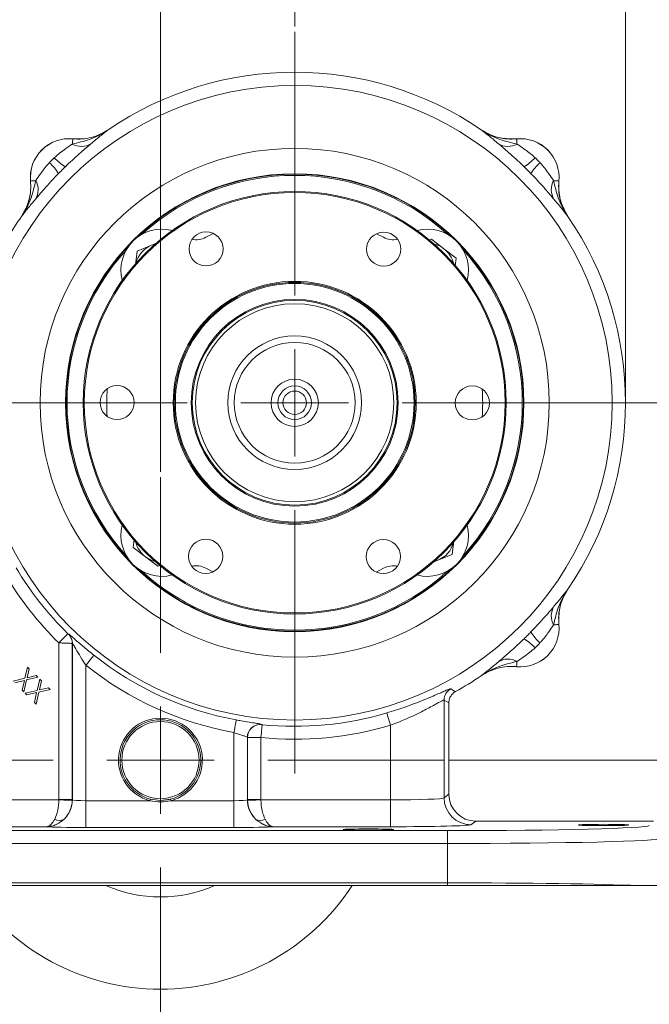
# Model space of a CAD drawing. Header units: inches. Extents: x 0.3 to 33.9, y 0.2 to 21.6.
# Tile 11 of 17: x 22.4 to 28.3, y 5.1 to 14.3. Entities that reach past the tile are written whole.
import ezdxf

# ---------------------------------------------------------------- set-up
doc = ezdxf.new("R2010")
doc.units = ezdxf.units.IN
doc.header["$MEASUREMENT"] = 0
doc.layers.add('SLD-0', color=7, linetype='Continuous', lineweight=15)
doc.styles.add('SLDTEXTSTYLE0', font='TXT', dxfattribs={"width": 0.75})
doc.dimstyles.new('SLDDIMSTYLE0', dxfattribs={"dimtxt": 0.25, "dimasz": 0.13, "dimexe": 0, "dimexo": 0.0625, "dimgap": 0.0625, "dimtad": 0, "dimtih": 1, "dimtoh": 1, "dimrnd": 1e-09, "dimzin": 12, "dimdsep": 46, "dimtxsty": 'SLDTEXTSTYLE0', "dimsah": 1, "dimcen": 0.09, "dimadec": 0, "dimazin": 3, "dimtfac": 1, "dimtmove": 0, "dimatfit": 0, "dimfxl": 1, "dimfrac": 2, "dimtolj": 1, "dimtzin": 12, "dimarcsym": 0})
doc.dimstyles.new('SLDDIMSTYLE1', dxfattribs={"dimtxt": 0.25, "dimasz": 0.13, "dimexe": 0, "dimexo": 0.0625, "dimgap": 0.0625, "dimtad": 0, "dimtih": 1, "dimtoh": 1, "dimrnd": 1e-09, "dimzin": 12, "dimdsep": 46, "dimtxsty": 'SLDTEXTSTYLE0', "dimsah": 1, "dimcen": 0.09, "dimadec": 0, "dimazin": 3, "dimtfac": 1, "dimtofl": 0, "dimtmove": 0, "dimatfit": 3, "dimfxl": 1, "dimfrac": 2, "dimtolj": 1, "dimtzin": 12, "dimarcsym": 0})

# ---------------------------------------------------------------- blocks, each defined once
blk = doc.blocks.new('_D')
at = {"layer": 'SLD-0'}
for p, q in [((30.5021, 7.3983), (30.5021, 7.6483)), ((26.4282, 7.3983), (30.6271, 7.3983)), ((30.1153, 6.8501), (30.0645, 6.8501)), ((30.0645, 6.8501), (30.0645, 6.4533)), ((30.8888, 6.8501), (30.9396, 6.8501)), ((30.9396, 6.8501), (30.9396, 6.4533)), ((30.0645, 6.4533), (30.1153, 6.4533)), ((30.9396, 6.4533), (30.8888, 6.4533)), ((26.4648, 6.2283), (30.6271, 6.2283)), ((30.5021, 6.2283), (30.5021, 5.9783))]:
    blk.add_line(p, q, dxfattribs=at)
for points in [[(30.5021, 7.3983), (30.5221, 7.5283), (30.4821, 7.5283)], [(30.5021, 6.2283), (30.4821, 6.0983), (30.5221, 6.0983)]]:
    blk.add_solid(points, dxfattribs=at)
at = {"layer": 'SLD-0', "char_height": 0.25, "attachment_point": 1, "style": 'SLDTEXTSTYLE0'}
for s, insert in [('1.17', (30.0772, 7.2232, -1.4325)), ('29.7', (30.1788, 6.7755, -1.4325))]:
    blk.add_mtext(s, dxfattribs=dict(at, insert=insert))
blk = doc.blocks.new('_D_1')
at = {"layer": 'SLD-0'}
for p, q in [((28.4992, 10.7279), (30.6271, 10.7279)), ((30.5021, 10.7279), (30.5021, 9.474)), ((30.1153, 9.0999), (30.0645, 9.0999)), ((30.0645, 9.0999), (30.0645, 8.7031)), ((30.8888, 9.0999), (30.9396, 9.0999)), ((30.9396, 9.0999), (30.9396, 8.7031)), ((30.0645, 8.7031), (30.1153, 8.7031)), ((30.5021, 7.3983), (30.5021, 8.6523)), ((30.9396, 8.7031), (30.8888, 8.7031)), ((26.4282, 7.3983), (30.6271, 7.3983))]:
    blk.add_line(p, q, dxfattribs=at)
for points in [[(30.5021, 10.7279), (30.4821, 10.5979), (30.5221, 10.5979)], [(30.5021, 7.3983), (30.5221, 7.5283), (30.4821, 7.5283)]]:
    blk.add_solid(points, dxfattribs=at)
at = {"layer": 'SLD-0', "char_height": 0.25, "attachment_point": 1, "style": 'SLDTEXTSTYLE0'}
for s, insert in [('3.33', (30.0772, 9.473, -1.4325)), ('84.6', (30.1788, 9.0253, -1.4325))]:
    blk.add_mtext(s, dxfattribs=dict(at, insert=insert))
blk = doc.blocks.new('_D_3')
at = {"layer": 'SLD-0'}
for p, q in [((20.3863, 8.4735), (20.3863, 15.2715)), ((23.7432, 10.0833), (23.7432, 15.2715)), ((20.3863, 15.1465), (21.5384, 15.1465)), ((21.678, 15.1833), (21.6272, 15.1833)), ((21.6272, 15.1833), (21.6272, 14.7865)), ((22.4515, 15.1833), (22.5023, 15.1833)), ((22.5023, 15.1833), (22.5023, 14.7865)), ((23.7432, 15.1465), (22.5911, 15.1465)), ((21.6272, 14.7865), (21.678, 14.7865)), ((22.5023, 14.7865), (22.4515, 14.7865))]:
    blk.add_line(p, q, dxfattribs=at)
for points in [[(20.3863, 15.1465), (20.5163, 15.1265), (20.5163, 15.1665)], [(23.7432, 15.1465), (23.6132, 15.1665), (23.6132, 15.1265)]]:
    blk.add_solid(points, dxfattribs=at)
at = {"layer": 'SLD-0', "char_height": 0.25, "attachment_point": 1, "style": 'SLDTEXTSTYLE0'}
for s, insert in [('3.36', (21.6399, 15.5564, -1.4325)), ('85.3', (21.7415, 15.1087, -1.4325))]:
    blk.add_mtext(s, dxfattribs=dict(at, insert=insert))
blk = doc.blocks.new('_D_4')
at = {"layer": 'SLD-0'}
for p, q in [((23.7432, 10.0833), (23.7432, 15.2715)), ((24.9932, 14.234), (24.9932, 15.2715)), ((23.7432, 15.1465), (23.4932, 15.1465)), ((23.9814, 15.1833), (23.9306, 15.1833)), ((23.9306, 15.1833), (23.9306, 14.7865)), ((24.7549, 15.1833), (24.8057, 15.1833)), ((24.8057, 15.1833), (24.8057, 14.7865)), ((24.9932, 15.1465), (25.2432, 15.1465)), ((23.9306, 14.7865), (23.9814, 14.7865)), ((24.8057, 14.7865), (24.7549, 14.7865))]:
    blk.add_line(p, q, dxfattribs=at)
for points in [[(23.7432, 15.1465), (23.6132, 15.1665), (23.6132, 15.1265)], [(24.9932, 15.1465), (25.1232, 15.1265), (25.1232, 15.1665)]]:
    blk.add_solid(points, dxfattribs=at)
at = {"layer": 'SLD-0', "char_height": 0.25, "attachment_point": 1, "style": 'SLDTEXTSTYLE0'}
for s, insert in [('1.25', (23.9433, 15.5564, -1.4325)), ('31.8', (24.0449, 15.1087, -1.4325))]:
    blk.add_mtext(s, dxfattribs=dict(at, insert=insert))
blk = doc.blocks.new('_D_5')
at = {"layer": 'SLD-0'}
for p, q in [((24.9932, 14.234), (24.9932, 15.2715)), ((28.0732, 10.7779), (28.0732, 15.2715)), ((24.9932, 15.1465), (26.0069, 15.1465)), ((26.1464, 15.1833), (26.0956, 15.1833)), ((26.0956, 15.1833), (26.0956, 14.7865)), ((26.9199, 15.1833), (26.9707, 15.1833)), ((26.9707, 15.1833), (26.9707, 14.7865)), ((28.0732, 15.1465), (27.0595, 15.1465)), ((26.0956, 14.7865), (26.1464, 14.7865)), ((26.9707, 14.7865), (26.9199, 14.7865))]:
    blk.add_line(p, q, dxfattribs=at)
for points in [[(24.9932, 15.1465), (25.1232, 15.1265), (25.1232, 15.1665)], [(28.0732, 15.1465), (27.9432, 15.1665), (27.9432, 15.1265)]]:
    blk.add_solid(points, dxfattribs=at)
at = {"layer": 'SLD-0', "char_height": 0.25, "attachment_point": 1, "style": 'SLDTEXTSTYLE0'}
for s, insert in [('3.08', (26.1083, 15.5564, -1.4325)), ('78.2', (26.2099, 15.1087, -1.4325))]:
    blk.add_mtext(s, dxfattribs=dict(at, insert=insert))
blk = doc.blocks.new('SW_CENTERMARKSYMBOL_0')
at = {"layer": 'SLD-0', "color": 0}
for p, q in [((0, 1), (0, 3.4561)), ((0, 0), (0, 0.5)), ((-1, 0), (-3.4561, 0)), ((0, 0), (-0.5, 0)), ((0, 0), (0, -0.5)), ((0, 0), (0.5, 0)), ((1, 0), (3.4561, 0)), ((0, -1), (0, -3.4561))]:
    blk.add_line(p, q, dxfattribs=at)
blk = doc.blocks.new('SW_CENTERMARKSYMBOL_1')
at = {"layer": 'SLD-0', "color": 0}
for p, q in [((0, 1), (0, 2.635)), ((0, 0), (0, 0.5)), ((-1, 0), (-2.635, 0)), ((0, 0), (-0.5, 0)), ((0, 0), (0, -0.5)), ((0, 0), (0.5, 0)), ((1, 0), (2.635, 0)), ((0, -1), (0, -2.635))]:
    blk.add_line(p, q, dxfattribs=at)

msp = doc.modelspace()

# ---------------------------------------------------------------- linework, layer by layer
at = {"color": 7, "linetype": 'Continuous', "lineweight": 15}
for p, q in [((23.2571, 13.2717), (23.257, 13.272)), ((26.7293, 13.272), (26.7292, 13.2717)), ((26.7293, 13.272), (26.7381, 13.2663)), ((22.9276, 13.1873), (22.9276, 13.187)), ((27.0587, 13.187), (27.0587, 13.1873)), ((22.5341, 12.7935), (22.5338, 12.7935)), ((27.4525, 12.7935), (27.4522, 12.7935)), ((22.4491, 12.4641), (22.4494, 12.464)), ((27.5369, 12.464), (27.5372, 12.4641)), ((24.1654, 12.2698), (24.2347, 12.3051)), ((25.7553, 12.3033), (25.8209, 12.2698)), ((23.6607, 12.196), (23.7166, 12.2191)), ((26.244, 12.2411), (26.2681, 12.2511)), ((26.2681, 12.2511), (26.3825, 12.1631)), ((23.5105, 12.0144), (23.5273, 12.1409)), ((23.5273, 12.1409), (23.6607, 12.196)), ((26.3825, 12.1631), (26.497, 12.0752)), ((26.497, 12.0752), (26.4871, 12.0012)), ((23.4894, 9.3807), (23.4992, 9.4547)), ((23.6038, 9.2927), (23.4894, 9.3807)), ((26.4758, 9.4414), (26.459, 9.315)), ((23.7182, 9.2048), (23.6038, 9.2927)), ((26.459, 9.315), (26.3256, 9.2599)), ((23.7424, 9.2147), (23.7182, 9.2048)), ((24.231, 9.1526), (24.1654, 9.1861)), ((25.8209, 9.1861), (25.7516, 9.1508)), ((26.3256, 9.2599), (26.2697, 9.2368)), ((27.5372, 8.9918), (27.5315, 8.983)), ((27.5372, 8.9918), (27.5369, 8.9919)), ((27.4522, 8.6624), (27.4525, 8.6624)), ((22.8878, 8.5721), (22.8865, 8.5715)), ((22.7977, 8.4904), (22.7977, 7.0305)), ((22.9226, 8.4857), (22.9239, 8.4863)), ((22.9226, 7.0305), (22.9226, 8.4857)), ((22.9239, 8.4863), (22.9239, 7.0294)), ((22.4819, 8.1608), (22.5069, 8.2648)), ((22.5069, 8.2648), (22.5224, 8.2493)), ((23.0489, 7.02), (23.0489, 8.2814)), ((27.0587, 8.2686), (27.0587, 8.2689)), ((22.6017, 8.17), (22.4976, 8.1451)), ((22.5224, 8.2493), (22.5023, 8.1656)), ((22.5023, 8.1656), (22.5863, 8.1854)), ((22.5863, 8.1854), (22.6017, 8.17)), ((26.7292, 8.1842), (26.7293, 8.1839)), ((22.371, 8.1347), (22.4819, 8.1608)), ((22.477, 8.1403), (22.3865, 8.1192)), ((22.4558, 8.0499), (22.477, 8.1403)), ((22.4976, 8.1451), (22.4713, 8.0344)), ((22.5956, 8.0472), (22.6206, 8.1511)), ((22.6361, 8.1356), (22.616, 8.0519)), ((22.6206, 8.1511), (22.6361, 8.1356)), ((22.4713, 8.0344), (22.4558, 8.0499)), ((22.4847, 8.0211), (22.5956, 8.0472)), ((22.5002, 8.0055), (22.4847, 8.0211)), ((22.5907, 8.0266), (22.5002, 8.0055)), ((22.5695, 7.9363), (22.5907, 8.0266)), ((22.6113, 8.0314), (22.585, 7.9207)), ((22.7154, 8.0563), (22.6113, 8.0314)), ((22.616, 8.0519), (22.7, 8.0717)), ((22.7, 8.0717), (22.7154, 8.0563)), ((22.585, 7.9207), (22.5695, 7.9363)), ((26.3839, 7.0463), (26.3839, 7.9574)), ((26.3839, 7.9574), (26.4282, 7.9312)), ((26.4282, 7.9312), (26.4282, 7.0794)), ((24.6859, 7.729), (24.6846, 7.7305)), ((25.8842, 7.7225), (25.8842, 7.0273)), ((24.4274, 7.6546), (24.4274, 7.02)), ((24.5524, 7.0294), (24.5524, 7.6112)), ((24.5524, 7.6112), (24.5537, 7.6097)), ((24.5537, 7.6097), (24.5537, 7.0305)), ((24.6786, 7.0305), (24.6786, 7.609)), ((26.4282, 7.0794), (26.3839, 7.0463)), ((22.7976, 7.0273), (21.5921, 7.0273)), ((22.9226, 7.0305), (22.7977, 7.0305)), ((22.9239, 7.0294), (22.9226, 7.0305)), ((23.0489, 7.02), (23.0489, 6.7701)), ((23.6466, 7.02), (23.0489, 7.02)), ((23.6503, 7.0345), (23.6466, 7.02)), ((23.8397, 7.02), (23.836, 7.0345)), ((24.4274, 7.02), (23.8397, 7.02)), ((24.4274, 7.02), (24.4274, 6.7701)), ((24.5537, 7.0305), (24.5524, 7.0294)), ((24.6786, 7.0305), (24.5537, 7.0305)), ((25.8842, 7.0273), (24.6787, 7.0273)), ((25.8842, 7.0273), (25.8842, 6.7774)), ((26.6337, 6.7963), (26.6781, 6.8296)), ((28.3348, 6.8296), (26.6781, 6.8296)), ((26.4148, 6.741), (21.0615, 6.741)), ((21.5921, 6.7774), (22.6861, 6.7774)), ((23.0489, 6.7701), (24.4274, 6.7701)), ((24.7902, 6.7774), (25.8842, 6.7774)), ((26.4148, 6.621), (26.4148, 6.741)), ((21.0615, 6.621), (26.4148, 6.621)), ((26.4148, 6.621), (26.4148, 6.2548)), ((26.4148, 6.2548), (21.0615, 6.2548)), ((26.4148, 6.2283), (26.4148, 6.2548)), ((26.4148, 6.2283), (21.0615, 6.2283)), ((28.4142, 6.2283), (28.1889, 6.2283))]:
    msp.add_line(p, q, dxfattribs=at)
at = {"color": 7, "linetype": 'Continuous', "lineweight": 15, "flags": 128}
for points in [[(22.923, 13.1383), (22.924, 13.1489), (22.9249, 13.1583), (22.9257, 13.1664), (22.9263, 13.1732), (22.9268, 13.1787), (22.9272, 13.1829), (22.9275, 13.1856), (22.9276, 13.187)], [(27.0634, 13.1383), (27.0623, 13.1489), (27.0614, 13.1583), (27.0607, 13.1664), (27.06, 13.1732), (27.0595, 13.1787), (27.0591, 13.1829), (27.0588, 13.1856), (27.0587, 13.187)], [(22.5828, 12.7981), (22.5722, 12.7971), (22.5628, 12.7962), (22.5547, 12.7954), (22.5479, 12.7948), (22.5424, 12.7943), (22.5382, 12.7939), (22.5355, 12.7936), (22.5341, 12.7935)], [(27.4035, 12.7981), (27.4141, 12.7971), (27.4235, 12.7962), (27.4316, 12.7954), (27.4385, 12.7948), (27.444, 12.7943), (27.4481, 12.7939), (27.4509, 12.7936), (27.4522, 12.7935)], [(23.6933, 12.2069), (23.6917, 12.2065), (23.6607, 12.196)], [(26.293, 9.249), (26.2946, 9.2494), (26.3256, 9.2599)], [(27.4035, 8.6577), (27.4141, 8.6588), (27.4235, 8.6597), (27.4316, 8.6604), (27.4385, 8.6611), (27.444, 8.6616), (27.4481, 8.662), (27.4509, 8.6623), (27.4522, 8.6624)], [(22.8817, 8.576), (22.8796, 8.5738), (22.8744, 8.5686), (22.8665, 8.5606), (22.856, 8.5499), (22.8434, 8.537), (22.8292, 8.5225), (22.8137, 8.5067), (22.7977, 8.4904)], [(23.1235, 8.3753), (23.1216, 8.373), (23.1171, 8.3673), (23.11, 8.3584), (23.1007, 8.3467), (23.0895, 8.3326), (23.0768, 8.3166), (23.0631, 8.2994), (23.0489, 8.2814)], [(27.0634, 8.3175), (27.0623, 8.307), (27.0614, 8.2976), (27.0607, 8.2895), (27.06, 8.2826), (27.0595, 8.2771), (27.0591, 8.273), (27.0588, 8.2702), (27.0587, 8.2689)], [(26.4898, 8.036), (26.4816, 8.041), (26.4464, 8.0626)], [(25.8501, 7.8375), (25.851, 7.8346), (25.853, 7.8276), (25.8563, 7.8167), (25.8605, 7.8024), (25.8656, 7.7851), (25.8714, 7.7656), (25.8777, 7.7444), (25.8842, 7.7225)], [(24.4492, 7.7725), (24.4486, 7.7696), (24.4473, 7.7624), (24.4452, 7.7512), (24.4425, 7.7366), (24.4393, 7.7189), (24.4356, 7.6988), (24.4316, 7.6771), (24.4274, 7.6546)], [(24.6907, 7.7283), (24.6904, 7.7253), (24.6896, 7.7181), (24.6885, 7.7068), (24.687, 7.6919), (24.6852, 7.674), (24.6832, 7.6537), (24.6809, 7.6318), (24.6786, 7.609)], [(22.7976, 7.0273), (22.8215, 7.0267), (22.8444, 7.0261), (22.8657, 7.0256), (22.8844, 7.0251), (22.9, 7.0247), (22.9118, 7.0244), (22.9194, 7.0242), (22.9225, 7.0241)], [(23.7432, 7.0228), (23.8122, 7.0292), (23.836, 7.0345)], [(24.6787, 7.0273), (24.6549, 7.0267), (24.6319, 7.0261), (24.6107, 7.0256), (24.5919, 7.0251), (24.5764, 7.0247), (24.5646, 7.0244), (24.5569, 7.0242), (24.5538, 7.0241)]]:
    msp.add_lwpolyline(points, dxfattribs=at)
at = {"color": 7, "linetype": 'Continuous', "lineweight": 15}
for centre, radius in [((24.9932, 10.7279), 2.9561), ((24.9932, 10.7279), 2.3701), ((24.9932, 10.7279), 2.1338), ((24.9932, 10.7279), 1.969), ((24.9932, 10.7279), 1.959), ((24.168, 12.161), 0.1587), ((25.8217, 12.1591), 0.1588), ((24.9932, 10.7279), 1.1313), ((24.9932, 10.7279), 1.1212), ((24.9932, 10.7279), 1.1112), ((24.9932, 10.7279), 0.9635), ((24.9932, 10.7279), 0.9535), ((24.9932, 10.7279), 0.9225), ((24.9932, 10.7279), 0.6225), ((24.9932, 10.7279), 0.5625), ((24.9932, 10.7279), 0.22), ((23.3395, 10.7299), 0.1587), ((24.9932, 10.7279), 0.1563), ((24.9932, 10.7279), 0.1094), ((26.6468, 10.726), 0.1587), ((24.1646, 9.2968), 0.1588), ((25.8183, 9.2949), 0.1587), ((23.7432, 7.3983), 0.3595)]:
    msp.add_circle(centre, radius, dxfattribs=at)
for centre, radius, start, end in [((24.9932, 10.7279), 3.08, 55.68866, 124.31134), ((22.8932, 12.8279), 0.361, 84.52223, 185.47777), ((22.8932, 12.8279), 0.3607, 84.51489, 185.48511), ((23.0067, 13.2888), 0.1722, 240.90296, 301.45405), ((26.9796, 13.2888), 0.1722, 238.54598, 299.09702), ((27.0932, 12.8279), 0.361, 354.52223, 95.47777), ((27.0932, 12.8279), 0.3607, 354.51489, 95.48511), ((22.4225, 12.644), 0.4311, 30.49938, 48.25238), ((23.0771, 13.2985), 0.4311, 221.7476, 239.50078), ((26.9092, 13.2985), 0.4311, 300.49937, 318.25233), ((27.5638, 12.644), 0.4311, 131.74768, 149.50056), ((24.9932, 10.7279), 2.1191, 47.68886, 132.31114), ((22.4323, 12.7144), 0.1722, 328.54594, 29.09696), ((27.554, 12.7144), 0.1722, 150.90302, 211.45389), ((24.9932, 10.7279), 3.08, 145.68866, 150.01049), ((24.9932, 10.7279), 3.08, 325.68866, 34.31134), ((23.7557, 11.9654), 0.38, 75.25208, 194.74792), ((26.2306, 11.9654), 0.38, 345.25208, 104.74792), ((24.0755, 12.4372), 0.19, 258.38923, 298.22924), ((25.9108, 12.4372), 0.19, 241.77076, 282.14829), ((26.2302, 11.9649), 0.25, 52.44828, 75.44011), ((24.9932, 10.7279), 2.1191, 137.68886, 180), ((23.7562, 11.9649), 0.25, 112.44828, 165.44011), ((26.2302, 11.9649), 0.25, 14.55989, 52.44828), ((24.9932, 10.7279), 2.1191, 317.68886, 42.31114), ((24.9932, 10.7279), 1.75, 175.68229, 184.18299), ((24.9932, 10.7279), 1.75, 355.68229, 4.18299), ((24.9932, 10.7279), 2.1191, 180, 222.31114), ((23.7557, 9.4905), 0.38, 165.25208, 284.74792), ((26.2306, 9.4905), 0.38, 255.25208, 14.74792), ((23.7562, 9.4909), 0.25, 194.55989, 232.44828), ((26.2302, 9.4909), 0.25, 292.44828, 345.44011), ((23.7562, 9.4909), 0.25, 232.44828, 255.44011), ((24.9932, 10.7279), 3.0148, 210.65257, 225.54358), ((24.0755, 9.0187), 0.19, 61.77076, 102.14829), ((25.9108, 9.0187), 0.19, 78.38923, 118.22924), ((24.9932, 10.7279), 3.1348, 210.65257, 225.54358), ((24.9932, 10.7279), 2.1191, 227.68886, 312.31114), ((27.554, 8.7415), 0.1722, 148.54616, 209.09694), ((27.0932, 8.6279), 0.3607, 264.51489, 5.48511), ((27.0932, 8.6279), 0.361, 264.52223, 5.47777), ((22.8025, 8.4857), 0.1201, 0.03027, 45.63795), ((22.8039, 8.4862), 0.1201, 0.03063, 45.64825), ((27.5638, 8.8119), 0.4311, 210.49934, 228.25246), ((26.9092, 8.1573), 0.4311, 41.74776, 59.50064), ((24.9932, 10.7279), 3.0051, 231.52495, 259.57036), ((24.9932, 10.7279), 3.125, 231.52495, 259.57036), ((26.9796, 8.1671), 0.1722, 60.90305, 121.45405), ((24.9932, 10.7279), 3.08, 299.07314, 304.31134), ((26.504, 7.9573), 0.1201, 118.64562, 179.95588), ((24.9932, 10.7279), 3.0148, 264.24184, 286.51375), ((23.7432, 7.3983), 0.3905, 284.31969, 255.68031), ((23.7432, 7.3983), 0.3755, 284.31969, 255.68031), ((24.6725, 7.611), 0.1201, 84.21536, 179.90696), ((24.6738, 7.6095), 0.1201, 84.24261, 179.90711), ((24.9932, 10.7279), 3.1348, 264.24184, 286.51375), ((22.6738, 7.0297), 0.2502, 312.81615, 359.94242), ((22.6726, 7.0306), 0.25, 358.52616, 359.97382), ((24.8025, 7.0297), 0.2502, 180.05753, 227.18386), ((24.8037, 7.0306), 0.25, 180.02618, 181.47384), ((26.634, 7.0465), 0.2501, 180.05366, 269.93104), ((22.8031, 6.9152), 0.0801, 236.57915, 300.52487), ((24.6732, 6.9152), 0.0801, 239.47516, 303.42082), ((23.7432, 7.3983), 2.135, 213.23055, 326.76945), ((23.7432, 7.3983), 1.2755, 246.53268, 293.46732)]:
    msp.add_arc(centre, radius, start, end, dxfattribs=at)
at = {"color": 8, "linetype": 'Continuous', "lineweight": 15}
for start, end in [(45.79951, 134.20049), (135.79951, 180), (315.79951, 44.20049), (180, 224.20049), (225.79951, 314.20049)]:
    msp.add_arc((24.9932, 10.7279), 2.129, start, end, dxfattribs=at)
at = {"color": 7, "linetype": 'Continuous', "lineweight": 15}
for centre, major_axis, ratio, start_param, end_param in [((26.6783, 7.0797), (-0.2002, -0.1501), 0.999049, 5.640226, 7.210109), ((22.677, 7.0273), (0.0041, 0.25), 0.482584, 3.922427, 4.720341), ((22.6726, 7.0306), (0.1001, -0.0751), 0.999049, 0.617693, 0.642959), ((22.677, 7.0273), (0.0815, 0.2369), 0.978221, 4.226504, 5.024418), ((23.0489, 7.0298), (0.125, 0), 0.078558, 3.176499, 4.712389), ((24.4274, 7.0298), (0.125, 0), 0.078558, 4.712389, 6.248279), ((24.7994, 7.0273), (-0.0815, 0.2369), 0.978221, 1.258768, 2.056681), ((24.8037, 7.0306), (0.1001, 0.0751), 0.999049, 2.498634, 2.5239), ((24.7994, 7.0273), (-0.0041, 0.25), 0.482584, 1.562845, 2.360758), ((25.8842, 7.0469), (0.5, 0), 0.039279, 4.712389, 6.248279), ((25.8842, 6.797), (0.75, 0), 0.026186, 4.712389, 6.248279), ((23.0489, 6.7799), (0.375, 0), 0.026186, 3.397717, 4.712389), ((24.4274, 6.7799), (0.375, 0), 0.026186, 4.712389, 6.027061), ((26.4148, 6.7902), (1.88, 0), 0.026186, 4.712389, 6.257005), ((26.4148, 6.6703), (2, 0), 0.024615, 4.712389, 6.257005), ((26.4148, 6.2056), (2, 0), 0.024615, 0.479944, 1.570796)]:
    msp.add_ellipse(centre, major_axis=major_axis, ratio=ratio, start_param=start_param, end_param=end_param, dxfattribs=at)
for centre in [(27.8682, 6.7936), (25.6802, 6.751)]:
    msp.add_ellipse(centre, major_axis=(0.2344, 0), ratio=0.026186, dxfattribs=at)
for points, knots in [([(23.2571, 13.2717), (23.2569, 13.2715), (23.2292, 13.2521), (23.1724, 13.2185), (23.0609, 13.171), (22.9766, 13.151), (22.923, 13.1383)], [0, 0, 0, 0, 0.00233, 0.278135, 0.541056, 1, 1, 1, 1]), ([(23.257, 13.272), (23.2327, 13.2571), (23.1833, 13.2268), (23.1011, 13.1989), (23.0149, 13.1834), (22.957, 13.186), (22.9276, 13.1873)], [0, 0, 0, 0, 0.246215, 0.500001, 0.746214, 1, 1, 1, 1]), ([(23.2571, 13.2717), (23.2557, 13.2707), (23.2315, 13.2543), (23.1806, 13.2261), (23.1004, 13.1982), (23.0149, 13.1831), (22.957, 13.1857), (22.9276, 13.187)], [0, 0, 0, 0, 0.0143222, 0.2536985, 0.5000275, 0.7462198, 1, 1, 1, 1]), ([(23.0965, 13.1419), (23.1254, 13.166), (23.1689, 13.2023), (23.2194, 13.2424), (23.2444, 13.262), (23.257, 13.2716), (23.2571, 13.2717)], [0, 0, 0, 0, 0.493398, 0.745029, 0.997453, 1, 1, 1, 1]), ([(26.7292, 13.2717), (26.7294, 13.2716), (26.7419, 13.262), (26.7669, 13.2424), (26.8174, 13.2023), (26.8609, 13.166), (26.8898, 13.1419)], [0, 0, 0, 0, 0.002547, 0.254971, 0.506602, 1, 1, 1, 1]), ([(27.0634, 13.1383), (27.0097, 13.151), (26.9254, 13.171), (26.8139, 13.2185), (26.7571, 13.2521), (26.7295, 13.2715), (26.7292, 13.2717)], [0, 0, 0, 0, 0.4589438, 0.7218647, 0.9976696, 1, 1, 1, 1]), ([(27.0587, 13.187), (27.0302, 13.1857), (26.9723, 13.183), (26.8868, 13.1981), (26.8038, 13.2261), (26.7543, 13.2563), (26.7292, 13.2717)], [0, 0, 0, 0, 0.246206, 0.499999, 0.746205, 1, 1, 1, 1]), ([(26.7572, 13.2549), (26.7794, 13.2429), (26.8267, 13.2173), (26.9277, 13.1863), (27.0075, 13.1869), (27.0587, 13.1873)], [0, 0, 0, 0, 0.24141, 0.513786, 1, 1, 1, 1]), ([(22.923, 13.1383), (22.9024, 13.1242), (22.8665, 13.0995), (22.8067, 13.056), (22.7727, 13.0265), (22.7554, 13.0115)], [0, 0, 0, 0, 0.398876, 0.694912, 1, 1, 1, 1]), ([(22.8583, 12.9271), (22.863, 12.9316), (22.8892, 12.9571), (22.9379, 13.003), (22.9985, 13.0576), (23.0529, 13.1049), (23.0818, 13.1294), (23.0965, 13.1419)], [0, 0, 0, 0, 0.054789, 0.306863, 0.566571, 0.779999, 1, 1, 1, 1]), ([(26.8898, 13.1419), (26.904, 13.1298), (26.9329, 13.1053), (26.9886, 13.0568), (27.0546, 12.9976), (27.1032, 12.9509), (27.128, 12.9271)], [0, 0, 0, 0, 0.21336, 0.43352, 0.711269, 1, 1, 1, 1]), ([(27.2309, 13.0115), (27.2275, 13.0146), (27.1941, 13.0448), (27.1326, 13.0908), (27.084, 13.1241), (27.0634, 13.1383)], [0, 0, 0, 0, 0.0616998, 0.6005697, 1, 1, 1, 1]), ([(22.7096, 12.9657), (22.7065, 12.9622), (22.6763, 12.9289), (22.6303, 12.8673), (22.5969, 12.8188), (22.5828, 12.7981)], [0, 0, 0, 0, 0.061699, 0.60057, 1, 1, 1, 1]), ([(27.4035, 12.7981), (27.3894, 12.8187), (27.3647, 12.8546), (27.3212, 12.9144), (27.2917, 12.9484), (27.2767, 12.9657)], [0, 0, 0, 0, 0.398877, 0.694913, 1, 1, 1, 1]), ([(22.5792, 12.6246), (22.5913, 12.6388), (22.6157, 12.6677), (22.6643, 12.7234), (22.7235, 12.7894), (22.7702, 12.838), (22.794, 12.8628)], [0, 0, 0, 0, 0.21336, 0.43352, 0.711269, 1, 1, 1, 1]), ([(22.794, 12.8628), (22.8046, 12.8736), (22.8259, 12.8952), (22.8475, 12.9165), (22.8583, 12.9271)], [0, 0, 0, 0, 0.5, 1, 1, 1, 1]), ([(27.128, 12.9271), (27.1388, 12.9165), (27.1604, 12.8952), (27.1817, 12.8736), (27.1923, 12.8628)], [0, 0, 0, 0, 0.500001, 1, 1, 1, 1]), ([(27.1923, 12.8628), (27.1968, 12.8581), (27.2223, 12.8319), (27.2682, 12.7832), (27.3228, 12.7226), (27.3701, 12.6682), (27.3947, 12.6392), (27.4071, 12.6246)], [0, 0, 0, 0, 0.054789, 0.306863, 0.566571, 0.779999, 1, 1, 1, 1]), ([(22.5338, 12.7935), (22.5351, 12.765), (22.5378, 12.7071), (22.5227, 12.6217), (22.4946, 12.5386), (22.4644, 12.4892), (22.4491, 12.4641)], [0, 0, 0, 0, 0.246215, 0.500001, 0.746214, 1, 1, 1, 1]), ([(22.5828, 12.7981), (22.5701, 12.7445), (22.5501, 12.6602), (22.5026, 12.5487), (22.469, 12.4919), (22.4496, 12.4642), (22.4494, 12.464)], [0, 0, 0, 0, 0.458943, 0.721865, 0.99767, 1, 1, 1, 1]), ([(22.5341, 12.7935), (22.5354, 12.7658), (22.5381, 12.7095), (22.5238, 12.6249), (22.4962, 12.5408), (22.4652, 12.4899), (22.4494, 12.464)], [0, 0, 0, 0, 0.239385, 0.485722, 0.738731, 1, 1, 1, 1]), ([(27.5369, 12.464), (27.5367, 12.4642), (27.5173, 12.4919), (27.4837, 12.5486), (27.4362, 12.6602), (27.4162, 12.7445), (27.4035, 12.7981)], [0, 0, 0, 0, 0.00233, 0.278136, 0.541057, 1, 1, 1, 1]), ([(27.4525, 12.7935), (27.4518, 12.785), (27.449, 12.749), (27.4519, 12.6842), (27.4728, 12.5784), (27.512, 12.5087), (27.5372, 12.4641)], [0, 0, 0, 0, 0.07334, 0.313043, 0.559699, 1, 1, 1, 1]), ([(27.5369, 12.464), (27.535, 12.4668), (27.5177, 12.4924), (27.4893, 12.5451), (27.4625, 12.6247), (27.4483, 12.7088), (27.4509, 12.765), (27.4522, 12.7935)], [0, 0, 0, 0, 0.028661, 0.26802, 0.51433, 0.753688, 1, 1, 1, 1]), ([(22.4494, 12.464), (22.4495, 12.4641), (22.4591, 12.4767), (22.4786, 12.5017), (22.5188, 12.5522), (22.5551, 12.5957), (22.5792, 12.6246)], [0, 0, 0, 0, 0.002547, 0.254971, 0.506602, 1, 1, 1, 1]), ([(27.4071, 12.6246), (27.4312, 12.5957), (27.4675, 12.5522), (27.5077, 12.5017), (27.5272, 12.4767), (27.5368, 12.4641), (27.5369, 12.464)], [0, 0, 0, 0, 0.493398, 0.745029, 0.997453, 1, 1, 1, 1]), ([(27.4035, 8.6577), (27.4162, 8.7114), (27.4362, 8.7957), (27.4837, 8.9072), (27.5173, 8.964), (27.5367, 8.9916), (27.5369, 8.9919)], [0, 0, 0, 0, 0.458944, 0.721864, 0.99767, 1, 1, 1, 1]), ([(27.5369, 8.9919), (27.5368, 8.9917), (27.5272, 8.9792), (27.5077, 8.9542), (27.4675, 8.9037), (27.4312, 8.8601), (27.4071, 8.8313)], [0, 0, 0, 0, 0.002547, 0.254971, 0.506602, 1, 1, 1, 1]), ([(27.4522, 8.6624), (27.4509, 8.6906), (27.4482, 8.748), (27.463, 8.8332), (27.4909, 8.9166), (27.5214, 8.9665), (27.5369, 8.9919)], [0, 0, 0, 0, 0.243914, 0.495197, 0.743693, 1, 1, 1, 1]), ([(27.5201, 8.9639), (27.5081, 8.9417), (27.4825, 8.8944), (27.4516, 8.7934), (27.4521, 8.7136), (27.4525, 8.6624)], [0, 0, 0, 0, 0.24141, 0.513785, 1, 1, 1, 1]), ([(27.4071, 8.8313), (27.3951, 8.8171), (27.3706, 8.7882), (27.3221, 8.7325), (27.2628, 8.6665), (27.2161, 8.6179), (27.1923, 8.5931)], [0, 0, 0, 0, 0.2133597, 0.4335205, 0.7112694, 1, 1, 1, 1]), ([(27.2767, 8.4902), (27.2798, 8.4936), (27.31, 8.527), (27.3561, 8.5885), (27.3894, 8.6371), (27.4035, 8.6577)], [0, 0, 0, 0, 0.061699, 0.60057, 1, 1, 1, 1]), ([(22.8865, 8.5715), (22.8864, 8.5715), (22.8864, 8.5716), (22.886, 8.5719), (22.8851, 8.5727), (22.8836, 8.5741), (22.8824, 8.5753), (22.8817, 8.576)], [0, 0, 0, 0, 0.1001645, 0.2471595, 0.4268316, 0.66243, 1, 1, 1, 1]), ([(23.1235, 8.3753), (23.0924, 8.4005), (23.0451, 8.4387), (22.9882, 8.4873), (22.9606, 8.5113), (22.9331, 8.5353), (22.9089, 8.5564), (22.8912, 8.571), (22.8887, 8.5718), (22.8878, 8.5721)], [0, 0, 0, 0, 0.280433, 0.426364, 0.572079, 0.58885, 0.767295, 0.917528, 1, 1, 1, 1]), ([(27.1923, 8.5931), (27.1817, 8.5823), (27.1604, 8.5606), (27.1388, 8.5394), (27.128, 8.5288)], [0, 0, 0, 0, 0.499999, 1, 1, 1, 1]), ([(22.7977, 8.4904), (22.8118, 8.4898), (22.831, 8.4891), (22.862, 8.4879), (22.8881, 8.4869), (22.9097, 8.4861), (22.9203, 8.4858), (22.9219, 8.4857), (22.9226, 8.4857)], [0, 0, 0, 0, 0.21959, 0.30026, 0.526683, 0.716332, 0.88301, 1, 1, 1, 1]), ([(22.9239, 8.4863), (22.9244, 8.486), (22.9256, 8.4851), (22.9306, 8.4771), (22.9398, 8.4618), (22.9609, 8.4255), (22.9992, 8.3602), (23.0325, 8.3074), (23.0489, 8.2814)], [0, 0, 0, 0, 0.062188, 0.156534, 0.184765, 0.352663, 0.682244, 1, 1, 1, 1]), ([(27.128, 8.5288), (27.1233, 8.5243), (27.0971, 8.4988), (27.0484, 8.4529), (26.9878, 8.3983), (26.9334, 8.351), (26.9045, 8.3264), (26.8898, 8.314)], [0, 0, 0, 0, 0.054789, 0.306864, 0.566571, 0.779999, 1, 1, 1, 1]), ([(27.0634, 8.3175), (27.084, 8.3317), (27.1198, 8.3564), (27.1797, 8.3999), (27.2136, 8.4294), (27.2309, 8.4444)], [0, 0, 0, 0, 0.398876, 0.694911, 1, 1, 1, 1]), ([(26.7292, 8.1842), (26.7295, 8.1844), (26.7571, 8.2038), (26.8139, 8.2374), (26.9254, 8.2849), (27.0097, 8.3049), (27.0634, 8.3175)], [0, 0, 0, 0, 0.00233, 0.278135, 0.541056, 1, 1, 1, 1]), ([(26.8898, 8.314), (26.8609, 8.2899), (26.8174, 8.2536), (26.7669, 8.2134), (26.7419, 8.1939), (26.7294, 8.1843), (26.7292, 8.1842)], [0, 0, 0, 0, 0.4933978, 0.745029, 0.9974528, 1, 1, 1, 1]), ([(26.7292, 8.1842), (26.7306, 8.1851), (26.7549, 8.2016), (26.8057, 8.2297), (26.8859, 8.2576), (26.9714, 8.2728), (27.0293, 8.2702), (27.0587, 8.2689)], [0, 0, 0, 0, 0.014322, 0.253698, 0.500027, 0.74622, 1, 1, 1, 1]), ([(26.7293, 8.1839), (26.7536, 8.1988), (26.803, 8.2291), (26.8852, 8.257), (26.9714, 8.2725), (27.0293, 8.2699), (27.0587, 8.2686)], [0, 0, 0, 0, 0.246215, 0.500001, 0.746214, 1, 1, 1, 1]), ([(26.4147, 8.0526), (26.4138, 8.0522), (26.4052, 8.049), (26.3763, 8.0362), (26.3282, 8.0151), (26.267, 7.9884), (26.1934, 7.9577), (26.1081, 7.9241), (26.0191, 7.8917), (25.9323, 7.8625), (25.8775, 7.8458), (25.8501, 7.8375)], [0, 0, 0, 0, 0.014086, 0.134453, 0.254855, 0.380608, 0.506382, 0.643795, 0.781194, 0.890604, 1, 1, 1, 1]), ([(26.4898, 8.036), (26.488, 8.035), (26.4746, 8.0273), (26.4528, 8.0075), (26.4321, 7.9717), (26.4295, 7.9447), (26.4282, 7.9312)], [0, 0, 0, 0, 0.048482, 0.365609, 0.682807, 1, 1, 1, 1]), ([(25.8842, 7.7225), (25.9301, 7.7402), (26.0044, 7.7689), (26.0999, 7.8124), (26.171, 7.8471), (26.2331, 7.8794), (26.2839, 7.9068), (26.3256, 7.9298), (26.3564, 7.9464), (26.3776, 7.9569), (26.3818, 7.9572), (26.3839, 7.9574)], [0, 0, 0, 0, 0.182023, 0.294802, 0.410407, 0.512148, 0.61618, 0.711218, 0.808748, 0.902783, 1, 1, 1, 1]), ([(24.6846, 7.7305), (24.6811, 7.7318), (24.6741, 7.7344), (24.6315, 7.7416), (24.5704, 7.7515), (24.5055, 7.7623), (24.4642, 7.7698), (24.4492, 7.7725)], [0, 0, 0, 0, 0.221817, 0.441703, 0.659552, 0.876451, 1, 1, 1, 1]), ([(24.6907, 7.7283), (24.6904, 7.7283), (24.6895, 7.7284), (24.6882, 7.7286), (24.687, 7.7287), (24.6861, 7.7289), (24.6859, 7.7289), (24.6859, 7.729)], [0, 0, 0, 0, 0.119984, 0.337526, 0.556459, 0.777263, 1, 1, 1, 1]), ([(24.4274, 7.6546), (24.4354, 7.6517), (24.4571, 7.644), (24.4913, 7.6329), (24.5239, 7.6227), (24.5467, 7.6152), (24.5505, 7.6125), (24.5524, 7.6112)], [0, 0, 0, 0, 0.128629, 0.35148, 0.57007, 0.785748, 1, 1, 1, 1]), ([(24.5537, 7.6097), (24.5556, 7.6096), (24.5593, 7.6096), (24.5821, 7.6094), (24.6147, 7.6093), (24.649, 7.6091), (24.6709, 7.609), (24.6786, 7.609)], [0, 0, 0, 0, 0.219301, 0.438153, 0.657547, 0.877883, 1, 1, 1, 1]), ([(23.8397, 7.02), (23.8076, 7.0142), (23.7432, 7.0026), (23.6788, 7.0142), (23.6466, 7.02)], [0, 0, 0, 0, 0.499477, 1, 1, 1, 1]), ([(23.6503, 7.0345), (23.6812, 7.0287), (23.7432, 7.017), (23.8051, 7.0287), (23.836, 7.0345)], [0, 0, 0, 0, 0.5, 1, 1, 1, 1]), ([(22.7589, 6.8483), (22.7492, 6.8316), (22.7384, 6.8131), (22.721, 6.7945), (22.7106, 6.7858), (22.6996, 6.7804), (22.6936, 6.7786), (22.6903, 6.7779), (22.6885, 6.7776), (22.6874, 6.7775), (22.6868, 6.7774), (22.6865, 6.7774), (22.6864, 6.7774), (22.6863, 6.7774), (22.6862, 6.7774), (22.6861, 6.7774)], [0, 0, 0, 0, 0.416891, 0.461413, 0.703997, 0.834066, 0.906641, 0.947465, 0.970451, 0.983387, 0.990662, 0.994752, 0.996173, 0.996798, 1, 1, 1, 1]), ([(22.8438, 6.8462), (22.8228, 6.8292), (22.8003, 6.8111), (22.7622, 6.7929), (22.7395, 6.7848), (22.7147, 6.7798), (22.7018, 6.7783), (22.6949, 6.7777), (22.691, 6.7775), (22.6888, 6.7775), (22.6876, 6.7774), (22.687, 6.7774), (22.6867, 6.7774), (22.6865, 6.7774), (22.6863, 6.7774), (22.6861, 6.7774)], [0, 0, 0, 0, 0.426251, 0.457293, 0.712383, 0.842295, 0.912355, 0.951016, 0.972553, 0.984601, 0.991356, 0.995145, 0.996107, 0.996742, 1, 1, 1, 1]), ([(24.6325, 6.8462), (24.6535, 6.8292), (24.676, 6.8111), (24.7141, 6.7929), (24.7368, 6.7848), (24.7616, 6.7798), (24.7745, 6.7783), (24.7815, 6.7777), (24.7853, 6.7775), (24.7875, 6.7775), (24.7887, 6.7774), (24.7893, 6.7774), (24.7896, 6.7774), (24.7898, 6.7774), (24.79, 6.7774), (24.7902, 6.7774)], [0, 0, 0, 0, 0.426251, 0.457293, 0.712383, 0.842296, 0.912355, 0.951016, 0.972553, 0.984602, 0.991356, 0.995145, 0.996106, 0.996742, 1, 1, 1, 1]), ([(24.7174, 6.8483), (24.7271, 6.8316), (24.7379, 6.8131), (24.7553, 6.7945), (24.7657, 6.7858), (24.7767, 6.7804), (24.7827, 6.7786), (24.786, 6.7779), (24.7878, 6.7776), (24.7889, 6.7775), (24.7895, 6.7774), (24.7898, 6.7774), (24.7899, 6.7774), (24.79, 6.7774), (24.7901, 6.7774), (24.7902, 6.7774)], [0, 0, 0, 0, 0.416891, 0.461413, 0.703997, 0.834066, 0.906641, 0.947465, 0.970451, 0.983387, 0.990662, 0.994752, 0.996173, 0.996798, 1, 1, 1, 1]), ([(28.1889, 6.2283), (28.1494, 6.2283), (28.0732, 6.2283), (27.9312, 6.2283), (27.7755, 6.2283), (27.6024, 6.2283), (27.4142, 6.2283), (27.2137, 6.2283), (26.9801, 6.2283), (26.7127, 6.2283), (26.5141, 6.2283), (26.4148, 6.2283)], [0, 0, 0, 0, 0.1103674, 0.212962, 0.3158845, 0.4184816, 0.5211302, 0.6241041, 0.7267548, 0.863377, 1, 1, 1, 1])]:
    msp.add_open_spline(points, degree=3, knots=knots, dxfattribs=at)
for points in [[(22.7554, 13.0115), (22.7475, 13.0041), (22.7318, 12.9893), (22.717, 12.9735), (22.7096, 12.9657)], [(27.2767, 12.9657), (27.2693, 12.9735), (27.2545, 12.9893), (27.2388, 13.0041), (27.2309, 13.0115)], [(27.2309, 8.4444), (27.2388, 8.4518), (27.2545, 8.4666), (27.2693, 8.4823), (27.2767, 8.4902)]]:
    msp.add_open_spline(points, degree=3, dxfattribs=at)
at = {"color": 8, "linetype": 'Continuous', "lineweight": 15}
for points, knots in [([(23.8755, 10.7838), (23.8735, 10.7652), (23.8709, 10.7414), (23.8726, 10.7176), (23.873, 10.7123)], [0, 0, 0, 0, 0.780148, 1, 1, 1, 1]), ([(26.4464, 8.0626), (26.4442, 8.0627), (26.4399, 8.0627), (26.4228, 8.0558), (26.4147, 8.0526)], [0, 0, 0, 0, 0.530673, 1, 1, 1, 1])]:
    msp.add_open_spline(points, degree=3, knots=knots, dxfattribs=at)

# ---------------------------------------------------------------- block references
at = {"layer": 'SLD-0'}
for name, p in [('SW_CENTERMARKSYMBOL_0', (24.9932, 10.7279)), ('SW_CENTERMARKSYMBOL_1', (23.7432, 7.3983))]:
    msp.add_blockref(name, p, dxfattribs=at)

# ---------------------------------------------------------------- dimensions: what is measured, and where the dimension line sits
for base, p1, p2, dimstyle, picture, middle in [((23.7432, 15.1465), (20.3863, 8.4235), (23.7432, 10.0333), 'SLDDIMSTYLE1', '_D_3', (22.0647, 15.1465)), ((24.9932, 15.1465), (23.7432, 10.0333), (24.9932, 14.184), 'SLDDIMSTYLE0', '_D_4', (24.3682, 15.1465)), ((28.0732, 15.1465), (24.9932, 14.184), (28.0732, 10.7279), 'SLDDIMSTYLE1', '_D_5', (26.5332, 15.1465))]:
    dim = msp.add_linear_dim(base=base, p1=p1, p2=p2, dimstyle=dimstyle, dxfattribs=at)
    dim.commit()
    dim.dimension.update_dxf_attribs({"geometry": picture, "text_midpoint": middle, "dimtype": 160})
for base, p1, p2, dimstyle, picture, middle in [((30.5021, 10.7279), (26.3782, 7.3983), (28.4492, 10.7279), 'SLDDIMSTYLE1', '_D_1', (30.5021, 9.0631)), ((30.5021, 7.3983), (26.4148, 6.2283), (26.3782, 7.3983), 'SLDDIMSTYLE0', '_D', (30.5021, 6.8133))]:
    dim = msp.add_linear_dim(base=base, p1=p1, p2=p2, angle=90, dimstyle=dimstyle, dxfattribs=at)
    dim.commit()
    dim.dimension.update_dxf_attribs({"geometry": picture, "text_midpoint": middle, "dimtype": 160})

doc.saveas('drawing.dxf')
